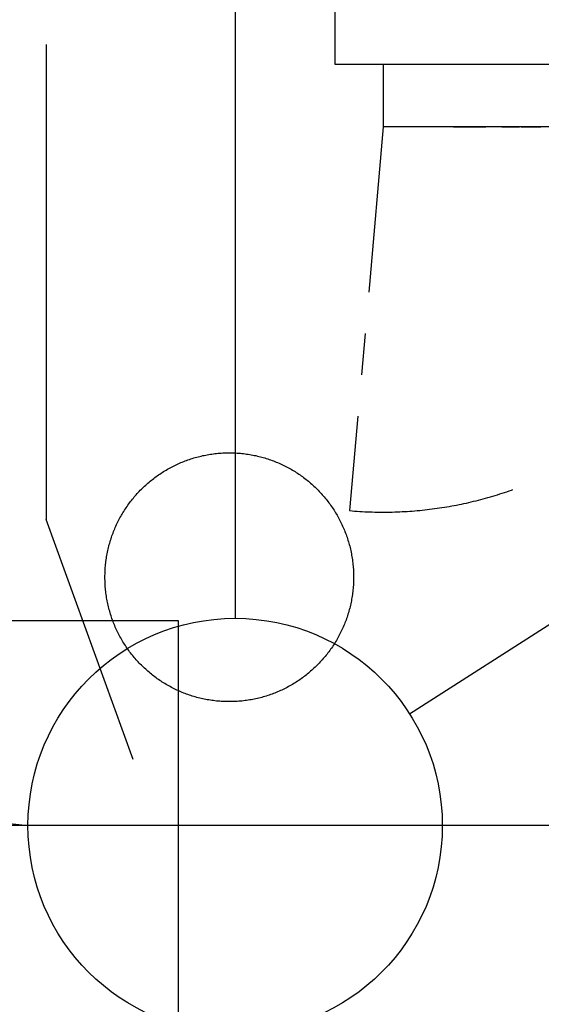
# Model space of a CAD drawing. Header units: millimetres. Extents: x 226749 to 325316, y -44191 to 40236.
# Tile 96 of 164: x 291353 to 292612, y 9349 to 11723. Entities that reach past the tile are written whole.
import ezdxf

# ---------------------------------------------------------------- set-up
doc = ezdxf.new("R2010")
doc.units = ezdxf.units.MM
doc.header["$LTSCALE"] = 100
for name, pattern in [('CENTER', [7, 4, -1, 1, -1]), ('DASHDOT', [25.4, 12.7, -6.35, 0, -6.35]), ('DASHED', [19.05, 12.7, -6.35]), ('GESTRICHELT', [7, 4, -3])]:
    doc.linetypes.add(name, pattern=pattern)
for name, color, linetype in [('FUNDAMENTY', 6, 'Continuous'), ('K_URZĄDZENIA', 4, 'Continuous'), ('KG_BuildingAxis', 4, 'DASHDOT'), ('OPISY', 7, 'Continuous'), ('WYBIEG NA CZYSZCZENIE', 2, 'Continuous')]:
    doc.layers.add(name, color=color, linetype=linetype)

msp = doc.modelspace()

# ---------------------------------------------------------------- linework, layer by layer
at = {"color": 7, "linetype": 'Continuous'}
for p, q in [((292114.62, 11615), (292114.62, 12684)), ((293774.62, 11615), (292114.62, 11615)), ((292230.62, 11615), (292230.62, 11465)), ((293159.62, 11465), (292230.62, 11465)), ((292400.42, 11465), (292400.42, 11464)), ((292478.42, 11464), (292400.42, 11464)), ((292478.42, 11465), (292478.42, 11464)), ((292517.42, 11465), (292517.42, 11464)), ((292559.83, 11464), (292517.42, 11464)), ((292557.59, 11465), (292557.59, 11464)), ((292559.83, 11465), (292559.83, 11464)), ((292563.93, 11465), (292563.93, 11464)), ((292611.22, 11464), (292563.93, 11464)), ((292611.22, 11465), (292611.22, 11464))]:
    msp.add_line(p, q, dxfattribs=at)
at = {"color": 0, "linetype": 'CENTER'}
msp.add_line((292230.62, 11465), (292149.65, 10539.54), dxfattribs=at)
at = {"color": 9, "linetype": 'Continuous'}
for p, q in [((292411.93, 11465), (292411.93, 11464)), ((292439.42, 11465), (292439.42, 11464)), ((292467.01, 11465), (292467.01, 11464)), ((292541.5, 11465), (292541.5, 11464)), ((292556.73, 11465), (292556.73, 11464)), ((292566.66, 11465), (292566.66, 11464)), ((292574.92, 11465), (292574.92, 11464)), ((292587.43, 11465), (292587.43, 11464)), ((292600.31, 11465), (292600.31, 11464)), ((292608.46, 11465), (292608.46, 11464))]:
    msp.add_line(p, q, dxfattribs=at)
at = {"ltscale": 6}
msp.add_line((325315.93, 9780), (268778.43, 9780), dxfattribs=at)
at = {"color": 0, "linetype": 'CENTER'}
msp.add_arc((292230.62, 11465), 929, 265, 0, dxfattribs=at)
at = {"layer": 'FUNDAMENTY'}
for p, q in [((291873.43, 12730), (291873.43, 10280)), ((292294.57, 10049.53), (295202.11, 11910.35)), ((288723.85, 10085.37), (291373.43, 9780))]:
    msp.add_line(p, q, dxfattribs=at)
msp.add_circle((291873.43, 9780), 500, dxfattribs=at)
at = {"layer": 'K_URZĄDZENIA', "linetype": 'GESTRICHELT', "ltscale": 100}
msp.add_circle((291859.28, 10378.99), 300, dxfattribs=at)
at = {"layer": 'KG_BuildingAxis', "ltscale": 6}
msp.add_line((317515.93, 9780), (260978.43, 9780), dxfattribs=at)
at = {"layer": 'OPISY', "color": 1}
for p in [(291417.44, 11663.7), (291627.71, 9939.13)]:
    msp.add_line(p, (291417.44, 10517.91), dxfattribs=at)
at = {"layer": 'WYBIEG NA CZYSZCZENIE', "linetype": 'DASHED', "ltscale": 50}
for p, q in [((289911.29, 10275), (291736.29, 10275)), ((291736.29, 10275), (291736.29, 7095.5))]:
    msp.add_line(p, q, dxfattribs=at)

doc.saveas('drawing.dxf')
